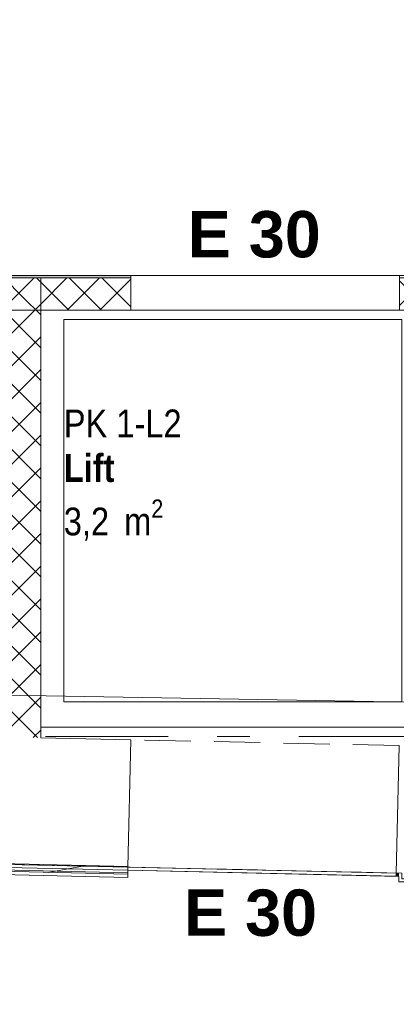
# Model space of a CAD drawing. Header units: millimetres. Extents: x 74467 to 235410, y -65 to 114857.
# Tile 188 of 256: x 126222 to 127849, y 66580 to 70831. Entities that reach past the tile are written whole.
import ezdxf
from ezdxf.enums import TextEntityAlignment as Align

# ---------------------------------------------------------------- set-up
doc = ezdxf.new("R2010")
doc.units = ezdxf.units.MM
doc.header["$MEASUREMENT"] = 0
for name, pattern in [('Katkend topelt', [1093.611073, 529.166651, -211.666656, 141.111112, -211.666656]), ('Katkend varjatud', [300, 200, -100]), ('Wipeout_Contour', [1000, 0, -1000])]:
    doc.linetypes.add(name, pattern=pattern)
for name, color, linetype in [('00 Kunstikonkursi LÜ jaoks asendi 2D', 7, 'Continuous'), ('00 Teljed.AR', 7, 'Continuous'), ('1235 Vahelaed.AR', 7, 'Continuous'), ('1235 Vahelaed.VANA', 7, 'Continuous'), ('1238 Liftid.AR', 7, 'Continuous'), ('1311 Siseseinad.AR', 7, 'Continuous'), ('1311 Siseseinad.VANA', 7, 'Continuous'), ('1326 Seinapinnad.SA', 7, 'Continuous'), ('1330 Sisustus.SA', 7, 'Continuous'), ('9350 Netopind.AR', 7, 'Continuous'), ('9350 Netopind.VANA', 7, 'Continuous'), ('9411 TO ava tähis.TO', 7, 'Continuous'), ('Ruumi tekst', 7, 'Continuous'), ('Uks', 7, 'Continuous')]:
    doc.layers.add(name, color=color, linetype=linetype)
doc.styles.add('GENERATED_STYLE_1', font='txt')
doc.styles.add('GENERATED_STYLE_2', font='txt', dxfattribs={"width": 0.84})
doc.styles.add('GENERATED_STYLE_3', font='txt')
doc.styles.add('GENERATED_STYLE_4', font='txt', dxfattribs={"width": 0.84})
pattern_1 = [(45, (0, 0), (-70.71068, 70.71068), []), (135, (0, 0), (70.71068, 70.71068), [])]

# ---------------------------------------------------------------- blocks, each defined once
blk = doc.blocks.new('Slab_3_1', base_point=(121939.6, 71235.9))
at = {"color": 254, "linetype": 'Wipeout_Contour', "lineweight": 0, "ltscale": 852887.361332}
blk.add_wipeout([(121939.6, 71235.9), (121462.1, 67838), (123892.6, 67793.4), (123892.6, 69575.9), (126312.6, 69575.9), (126312.6, 71235.9)], dxfattribs=at).dxf.layer = '1235 Vahelaed.AR'
at = {"layer": '1235 Vahelaed.AR', "color": 7, "linetype": 'Continuous', "lineweight": 13, "flags": 128}
blk.add_lwpolyline([(121939.6, 71235.9), (121462.1, 67838), (123892.6, 67793.4), (123892.6, 69575.9), (126312.6, 69575.9)], dxfattribs=at)
blk = doc.blocks.new('Slab_17_1', base_point=(126312.6, 71235.9))
at = {"color": 254, "linetype": 'Wipeout_Contour', "lineweight": 0, "ltscale": 2831097.235720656}
blk.add_wipeout([(129692.6, 71235.9), (126312.6, 71235.9), (126312.7, 69575.9), (129682.6, 69575.9), (129682.6, 69639.7), (131292.6, 69639.7), (131292.6, 67651), (132092.6, 67651), (133964.5, 67632.4), (133964.5, 67705.5), (134032.6, 67705.3), (134032.6, 69535.9), (133892.6, 69535.9), (133892.6, 69735.9), (133892.6, 71245.9), (133892.6, 71435.9), (132092.6, 71435.9), (132092.6, 71245.9), (129692.6, 71245.9)], dxfattribs=at).dxf.layer = '1235 Vahelaed.AR'
at = {"layer": '1235 Vahelaed.AR', "color": 7, "linetype": 'Continuous', "lineweight": 13, "flags": 128}
blk.add_lwpolyline([(133892.6, 71435.9), (133892.6, 71245.9), (133892.6, 69735.9), (133892.6, 69535.9), (134032.6, 69535.9), (134032.6, 67705.3), (133964.5, 67705.5), (133964.5, 67632.4), (132092.6, 67651), (131292.6, 67651), (131292.6, 69639.7), (129682.6, 69639.7), (129682.6, 69575.9), (126312.7, 69575.9)], dxfattribs=at)
blk = doc.blocks.new('Slab_34_1', base_point=(115881.5, 62115.1))
at = {"layer": '1235 Vahelaed.VANA', "color": 7, "linetype": 'Continuous', "lineweight": 13, "flags": 128}
blk.add_lwpolyline([(121482.6, 62696.5), (124000, 62696.5), (123999.9, 62029.9), (132092.6, 61996.9), (139189.4, 61968), (139176.4, 64392.2), (132889.4, 64392.2), (132926.5, 66920.9), (132092.6, 66939.2), (132092.6, 64545.4), (131493.9, 64545.4), (131485.1, 66945.8), (131287.7, 66947.2), (131292.6, 67659.7), (129692.7, 67676.9), (129687.7, 66958.3), (128548.4, 66966.2), (128548.4, 67121.4), (127873.5, 67121.4), (127873.2, 67146.3), (121610, 67284.6)], dxfattribs=at)
blk = doc.blocks.new('Slab_36_1', base_point=(116081.5, 62113))
at = {"layer": '1235 Vahelaed.VANA', "color": 7, "linetype": 'Continuous', "lineweight": 13, "flags": 128}
blk.add_lwpolyline([(121610, 67284.6), (122909.7, 67255.9), (126689.6, 67172.4), (127873.2, 67146.3), (127873.5, 67121.4), (128548.4, 67121.4), (128548.4, 66966.2), (129687.7, 66958.3), (131287.7, 66947.2), (131485.1, 66945.8), (131493.9, 64545.4), (132092.6, 64545.4), (132092.6, 66939.2), (132926.5, 66920.9), (132889.4, 64392.2), (139176.4, 64392.2), (139189.4, 61968), (132092.6, 61996.9), (123999.9, 62029.9), (121482.6, 62055.7)], dxfattribs=at)
blk = doc.blocks.new('Slab_37_1', base_point=(116081.5, 62113))
at = {"color": 254, "linetype": 'Wipeout_Contour', "lineweight": 0, "ltscale": 3789517.066129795}
blk.add_wipeout([(116081.5, 62113), (118148.8, 62091.1), (118692.6, 62085.3), (118882.9, 62083.3), (121482.6, 62055.7), (121482.6, 62696.5), (124000, 62696.5), (123999.9, 62029.9), (132092.6, 61996.9), (132092.6, 64355.4), (131297.3, 64355.4), (131287.7, 66947.2), (131292.6, 67659.7), (129692.7, 67676.9), (129687.7, 66958.3), (128548.4, 66966.2), (128548.4, 67121.4), (127873.5, 67121.4), (127873.2, 67146.3), (126689.6, 67172.4), (122909.7, 67255.9), (121610, 67284.6), (120487.6, 67309.4), (118788, 67347), (117971.9, 67365), (116135.5, 67405.6), (116093.4, 65345.4)], dxfattribs=at).dxf.layer = '1235 Vahelaed.VANA'
at = {"layer": '1235 Vahelaed.VANA', "color": 7, "linetype": 'Continuous', "lineweight": 13, "flags": 128}
blk.add_lwpolyline([(121610, 67284.6), (122909.7, 67255.9), (126689.6, 67172.4), (127873.2, 67146.3), (127873.5, 67121.4), (128548.4, 67121.4), (128548.4, 66966.2), (129687.7, 66958.3), (129692.7, 67676.9), (131292.6, 67659.7)], dxfattribs=at)
blk = doc.blocks.new('Liikumisruum_RG 103_3_1', base_point=(96460.4, 94557))
at = {"layer": '9350 Netopind.AR', "color": 7, "linetype": 'Continuous', "lineweight": 13, "flags": 128}
blk.add_lwpolyline([(129702.6, 93185.9), (129702.6, 71235.9), (123739.6, 71235.9), (123739.6, 69725.9), (129705.6, 69725.9), (129705.6, 67676.8), (132092.6, 67651.1), (132092.6, 69545.9), (131292.6, 69545.9), (131292.6, 72785.9), (132092.6, 72785.9), (132092.6, 78875.9), (131292.6, 78875.9), (131292.6, 81535.9), (132092.6, 81535.9), (132092.6, 85125.9), (131292.6, 85125.9), (131292.6, 87785.9), (132092.6, 87785.9), (132092.6, 89925.9), (131292.6, 89925.9), (131292.6, 93195.9)], dxfattribs=at)
blk = doc.blocks.new('Wall_26_1', base_point=(126312.6, 69575.9))
at = {"layer": '1311 Siseseinad.AR', "linetype": 'Continuous', "lineweight": 13, "true_color": 0x50504f}
h = blk.add_hatch(dxfattribs=at)
h.set_pattern_fill('Plokk_õõnesbetoon_0001', color=251, style=0, pattern_type=2)
h.set_pattern_definition(pattern_1)
h.paths.add_polyline_path([(126702.6, 69715.9), (126312.6, 69715.9), (126312.6, 69575.9), (126702.6, 69575.9)])
h = blk.add_hatch(dxfattribs=at)
h.set_pattern_fill('Plokk_õõnesbetoon_0001', color=251, style=0, pattern_type=2)
h.set_pattern_definition(pattern_1)
h.paths.add_polyline_path([(127862.6, 69715.9), (127862.6, 69575.9), (128282.6, 69575.9), (128282.6, 69715.9)])
at = {"layer": '1311 Siseseinad.AR', "color": 7, "linetype": 'Continuous', "lineweight": 15}
blk.add_line((126312.6, 69715.9), (126312.6, 69575.9), dxfattribs=at)
at = {"layer": '1311 Siseseinad.AR', "color": 7, "linetype": 'Continuous', "lineweight": 15, "flags": 128}
for points in [[(126702.6, 69715.9), (126312.6, 69715.9)], [(128282.6, 69715.9), (127862.6, 69715.9)], [(126312.6, 69575.9), (126702.6, 69575.9)], [(127862.6, 69575.9), (128282.6, 69575.9)]]:
    blk.add_lwpolyline(points, dxfattribs=at)
blk = doc.blocks.new('Liikumisruum_PK 101_14_1', base_point=(117048, 67372.4))
at = {"layer": '9350 Netopind.VANA', "color": 7, "linetype": 'Continuous', "lineweight": 13, "flags": 128}
blk.add_lwpolyline([(131262.6, 67660), (129705.7, 67676.8), (129700.6, 66945.2), (129001.6, 66950), (129005, 66604.7), (128539, 66600.1), (128535.5, 67108.4), (127860.7, 67108.4), (127860.4, 67131.5), (126689.3, 67159.4), (122905.6, 67243), (121605.9, 67271.7)], dxfattribs=at)
blk = doc.blocks.new('Lift_PK 1-L2_32_1', base_point=(126312.6, 69184.7))
at = {"layer": '9350 Netopind.AR', "color": 7, "linetype": 'Continuous', "lineweight": 13, "flags": 128}
blk.add_lwpolyline([(126312.6, 69575.9), (126312.6, 67775.9), (128092.6, 67775.9), (128092.6, 69575.9)], close=True, dxfattribs=at)
at = {"layer": 'Ruumi tekst', "color": 7, "lineweight": 13, "char_height": 120, "attachment_point": 1}
for s, insert, style in [('\\A1;{\\pql;\\pt0,4600;\\fArial|b0|i0|c0|p34;PK 1-L2\\fArial|b0|i0|c0|p34;\\A1{\\H.66x;\\S^  ;}\\fArial|b0|i0|c0|p34;\\fArial|b0|i0|c0|p34;\\A1{\\H.66x;\\S^  ;}}', (126412.6, 69147.6), 'GENERATED_STYLE_4'), ('\\A1;{\\pql;\\pt0,500;\\fArial|b1|i0|c0|p34;Lift\\fArial|b1|i0|c0|p34;\\A1{\\H.66x;\\S^  ;}\\fArial|b1|i0|c0|p34;\\fArial|b1|i0|c0|p34;\\A1{\\H.66x;\\S^  ;}}', (126412.6, 68955.1), 'GENERATED_STYLE_2'), ('\\A1;{\\pql;\\pt0,4600;\\fArial|b0|i0|c0|p34;3,2\\fArial|b0|i0|c0|p34;\\A1{\\H.66x;\\S^  ;}\\fArial|b0|i0|c0|p34; m\\fArial|b0|i0|c0|p34;\\A1{\\H.66x;\\S2^  ;}}', (126412.6, 68759.4), 'GENERATED_STYLE_4')]:
    blk.add_mtext(s, dxfattribs=dict(at, insert=insert, style=style))
blk = doc.blocks.new('Opening_23_1')
at = {"layer": '1311 Siseseinad.AR', "color": 7, "linetype": 'Continuous', "lineweight": 13, "flags": 128}
for points in [[(127862.6, 69725.9), (126702.6, 69725.9)], [(126702.6, 69575.9), (127862.6, 69575.9)]]:
    blk.add_lwpolyline(points, dxfattribs=at)
at = {"layer": '1311 Siseseinad.AR', "color": 7, "linetype": 'Continuous', "lineweight": 15, "flags": 128}
for points in [[(126702.6, 69725.9), (126702.6, 69715.9)], [(126702.6, 69715.9), (126702.6, 69575.9)], [(127862.6, 69715.9), (127862.6, 69725.9)], [(127862.6, 69575.9), (127862.6, 69715.9)]]:
    blk.add_lwpolyline(points, dxfattribs=at)
blk = doc.blocks.new('Opening_113_1')
at = {"color": 254, "linetype": 'Wipeout_Contour', "lineweight": 0, "ltscale": 575598.426986}
blk.add_wipeout([(126689.6, 67172.4), (126689.3, 67159.4), (127849, 67133.8), (127849.3, 67146.8)], dxfattribs=at).dxf.layer = '1326 Seinapinnad.SA'
at = {"layer": '1326 Seinapinnad.SA', "color": 7, "linetype": 'Continuous', "lineweight": 13, "flags": 128}
for points in [[(126689.6, 67172.4), (126689.3, 67159.4)], [(126689.3, 67159.4), (127849, 67133.8)], [(127849.3, 67146.8), (126689.6, 67172.4)]]:
    blk.add_lwpolyline(points, dxfattribs=at)
at = {"layer": '1326 Seinapinnad.SA', "color": 7, "linetype": 'Continuous', "lineweight": 15, "flags": 128}
blk.add_lwpolyline([(127849, 67133.8), (127849.3, 67146.8)], dxfattribs=at)
blk = doc.blocks.new('Wall_291_1', base_point=(123752.6, 69715.9))
at = {"layer": '1326 Seinapinnad.SA', "linetype": 'Continuous', "lineweight": 0, "true_color": 0xfefefe}
blk.add_hatch(color=7, dxfattribs=at).paths.add_polyline_path([(126702.6, 69725.9), (125965.1, 69725.9), (125965.1, 69715.9), (126702.6, 69715.9)])
at = {"layer": '1326 Seinapinnad.SA', "color": 7, "linetype": 'Continuous', "lineweight": 15, "flags": 128}
for points in [[(126702.6, 69725.9), (125965.1, 69725.9)], [(125965.1, 69715.9), (126702.6, 69715.9)]]:
    blk.add_lwpolyline(points, dxfattribs=at)
blk = doc.blocks.new('Simple Door Opening_2')
at = {"layer": 'Uks', "color": 7, "linetype": 'Continuous', "lineweight": 15}
for p, q in [((-580, 0), (-580, 550)), ((580, 0), (580, 550))]:
    blk.add_line(p, q, dxfattribs=at)
at = {"layer": 'Uks', "color": 7, "linetype": 'Katkend varjatud', "lineweight": 13}
for p, q in [((-580, 550), (580, 550)), ((-580, 0), (580, 0))]:
    blk.add_line(p, q, dxfattribs=at)
blk = doc.blocks.new('Wall_687_1', base_point=(127865.2, 67696.6))
at = {"layer": '1311 Siseseinad.VANA', "color": 7, "linetype": 'Continuous', "lineweight": 15}
blk.add_line((126701.7, 67722.3), (126689.6, 67172.4), dxfattribs=at)
at = {"layer": '1311 Siseseinad.VANA', "color": 7, "linetype": 'Continuous', "lineweight": 15, "flags": 128}
for points in [[(126701.7, 67722.3), (126312.6, 67730.9)], [(122909.7, 67255.9), (126689.6, 67172.4)]]:
    blk.add_lwpolyline(points, dxfattribs=at)
at = {"layer": 'Uks', "color": 7, "linetype": 'Continuous', "lineweight": 13, "zscale": 1000, "rotation": 178.7345302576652}
blk.add_blockref('Simple Door Opening_2', (127281.6, 67709.5), dxfattribs=at)
blk = doc.blocks.new('Wall_834_1', base_point=(127873.2, 67146.3))
at = {"layer": '1326 Seinapinnad.SA', "linetype": 'Continuous', "lineweight": 13, "true_color": 0xffdb48}
blk.add_hatch(color=41, dxfattribs=at).paths.add_polyline_path([(127849.3, 67146.8), (127849, 67133.8), (127860.4, 67133.6), (127860.2, 67146.6)])
at = {"layer": '1326 Seinapinnad.SA', "color": 7, "linetype": 'Continuous', "lineweight": 15, "flags": 128}
for points in [[(127849, 67133.8), (127860.4, 67133.6)], [(127860.2, 67146.6), (127849.3, 67146.8)]]:
    blk.add_lwpolyline(points, dxfattribs=at)
blk = doc.blocks.new('Wall_873_1', base_point=(122906.1, 67264.7))
at = {"layer": '1326 Seinapinnad.SA', "linetype": 'Continuous', "lineweight": 13, "true_color": 0xffce00}
h = blk.add_hatch(dxfattribs=at)
h.set_pattern_fill('Puit_0001', color=40, style=0, pattern_type=2)
h.set_pattern_definition([(10, (0, 0), (-15.628336, 88.632695), [])])
h.paths.add_polyline_path([(122905.3, 67231.7), (126688.8, 67141.5), (126689.6, 67174.5), (122906.1, 67264.7)])
at = {"layer": '1326 Seinapinnad.SA', "color": 7, "linetype": 'Continuous', "lineweight": 15, "flags": 128}
for points in [[(122906.1, 67264.7), (122905.3, 67231.7)], [(126689.6, 67174.5), (122906.1, 67264.7)], [(122905.3, 67231.7), (126688.8, 67141.5)], [(126688.8, 67141.5), (126689.6, 67174.5)]]:
    blk.add_lwpolyline(points, dxfattribs=at)
blk = doc.blocks.new('Wall_874_1', base_point=(122906.1, 67237.3))
at = {"layer": '1330 Sisustus.SA', "color": 253, "linetype": 'Continuous', "lineweight": 13, "true_color": 0xa5a6a4, "flags": 128}
for points in [[(122906.1, 67237.3), (122905.7, 67217.3)], [(122905.7, 67217.3), (126689.2, 67127.1)], [(126689.6, 67147.1), (122906.1, 67237.3)], [(126689.2, 67127.1), (126689.6, 67147.1)]]:
    blk.add_lwpolyline(points, dxfattribs=at)
blk = doc.blocks.new('Elevator 24_2')
at = {"layer": '1238 Liftid.AR', "color": 7, "linetype": 'Continuous', "lineweight": 13}
for p, q in [((1810, 1465), (1830, 1465)), ((1810, 1461.7), (1810, 568.3)), ((1810, 1455), (1830, 1455)), ((1820, 1465), (1820, 1458.3)), ((1830, 1461.7), (1830, 568.3)), ((1810, 575), (1830, 575)), ((1810, 565), (1830, 565)), ((1820, 565), (1820, 571.7))]:
    blk.add_line(p, q, dxfattribs=at)
at = {"layer": '1238 Liftid.AR', "color": 7, "linetype": 'Continuous', "lineweight": 13, "flags": 128}
blk.add_lwpolyline([(250, 190), (1710, 190), (1710, 1840), (250, 1840)], close=True, dxfattribs=at)
blk = doc.blocks.new('Wall_917_1', base_point=(126312.6, 67730.9))
at = {"layer": '1311 Siseseinad.AR', "linetype": 'Continuous', "lineweight": 13, "true_color": 0x50504f}
h = blk.add_hatch(dxfattribs=at)
h.set_pattern_fill('Plokk_õõnesbetoon_0001', color=251, style=0, pattern_type=2)
h.set_pattern_definition(pattern_1)
h.paths.add_polyline_path([(126312.6, 69715.9), (126122.6, 69715.9), (126312.6, 69575.9)])
h = blk.add_hatch(dxfattribs=at)
h.set_pattern_fill('Plokk_õõnesbetoon_0001', color=251, style=0, pattern_type=2)
h.set_pattern_definition(pattern_1)
h.paths.add_polyline_path([(126312.6, 67730.9), (126312.6, 69575.9), (126122.6, 69715.9), (126122.6, 67735.1)])
at = {"layer": '1311 Siseseinad.AR', "color": 7, "linetype": 'Continuous', "lineweight": 15}
blk.add_line((126312.6, 69715.9), (126312.6, 69575.9), dxfattribs=at)
at = {"layer": '1311 Siseseinad.AR', "color": 7, "linetype": 'Continuous', "lineweight": 13, "flags": 128}
blk.add_lwpolyline([(126122.6, 69715.9), (126312.6, 69715.9)], dxfattribs=at)
at = {"layer": '1311 Siseseinad.AR', "color": 7, "linetype": 'Continuous', "lineweight": 15, "flags": 128}
for points in [[(126122.6, 69715.9), (126122.6, 67735.1)], [(126312.6, 67730.9), (126312.6, 69575.9)]]:
    blk.add_lwpolyline(points, dxfattribs=at)
blk = doc.blocks.new('Standard grid marker_7')
at = {"layer": '00 Teljed.AR', "color": 252, "linetype": 'Katkend topelt', "lineweight": 13, "true_color": 0x8c8d8c}
blk.add_line((1179.4, 0), (38064.5, 0), dxfattribs=at)
at = {"layer": '00 Teljed.AR', "color": 252, "lineweight": 13, "true_color": 0x8c8d8c, "style": 'GENERATED_STYLE_3'}
for tag, p in [('AC_MarkerText_1_0', (-200, -191.4)), ('AC_MarkerText_1_1', (39443.9, -191.4))]:
    blk.add_attdef(tag, text='', height=200, rotation=180, dxfattribs=at).set_placement(p, align=Align.TOP_CENTER)

msp = doc.modelspace()

# ---------------------------------------------------------------- block references
at = {"layer": '1235 Vahelaed.AR', "color": 7, "linetype": 'Continuous', "lineweight": 13}
msp.add_blockref('Slab_3_1', (121939.6, 71235.9), dxfattribs=at)
at = {"layer": '1235 Vahelaed.VANA', "color": 7, "linetype": 'Continuous', "lineweight": 13}
msp.add_blockref('Slab_36_1', (116081.5, 62113), dxfattribs=at)

# ---------------------------------------------------------------- next in the draw order: block references
at = {"layer": '1235 Vahelaed.AR', "color": 7, "linetype": 'Continuous', "lineweight": 13}
msp.add_blockref('Slab_17_1', (126312.6, 71235.9), dxfattribs=at)

# ---------------------------------------------------------------- next in the draw order: linework, layer by layer
at = {"layer": '9350 Netopind.AR', "color": 7, "linetype": 'Continuous', "lineweight": 0, "true_color": 0xfaefc5, "flags": 128}
msp.add_lwpolyline([(126312.6, 69575.9), (126312.6, 67775.9), (128092.6, 67775.9), (128092.6, 69575.9)], close=True, dxfattribs=at)

# ---------------------------------------------------------------- next in the draw order: block references
at = {"layer": '1235 Vahelaed.VANA', "color": 7, "linetype": 'Continuous', "lineweight": 13}
msp.add_blockref('Slab_34_1', (115881.5, 62115.1), dxfattribs=at)
at = {"layer": '1238 Liftid.AR', "color": 7, "linetype": 'Continuous', "lineweight": 13, "zscale": 1000}
msp.add_blockref('Elevator 24_2', (126162.6, 67695.9), dxfattribs=at)
at = {"layer": '1311 Siseseinad.AR', "color": 7, "lineweight": 15}
for name, p in [('Wall_917_1', (126312.6, 67730.9)), ('Wall_26_1', (126312.6, 69575.9))]:
    msp.add_blockref(name, p, dxfattribs=at)
at = {"layer": '1311 Siseseinad.AR', "color": 7, "linetype": 'Continuous', "lineweight": 13}
msp.add_blockref('Opening_23_1', (0, 0), dxfattribs=at)
at = {"layer": '1326 Seinapinnad.SA', "color": 7, "lineweight": 15}
msp.add_blockref('Wall_291_1', (123752.6, 69715.9), dxfattribs=at)
at = {"layer": '9350 Netopind.AR', "color": 7, "linetype": 'Continuous', "lineweight": 13}
msp.add_blockref('Lift_PK 1-L2_32_1', (126312.6, 69184.7), dxfattribs=at)

# ---------------------------------------------------------------- next in the draw order: texts
at = {"layer": '9411 TO ava tähis.TO', "color": 7, "linetype": 'Continuous', "lineweight": 50, "insert": (127235.4, 70004.5), "char_height": 200, "attachment_point": 2, "style": 'GENERATED_STYLE_1'}
msp.add_mtext('\\A1;{\\pqc;\\fArial|b1|i0|c0|p34;E 30}', dxfattribs=at)

# ---------------------------------------------------------------- next in the draw order: block references
at = {"layer": '1235 Vahelaed.VANA', "color": 7, "linetype": 'Continuous', "lineweight": 13}
msp.add_blockref('Slab_37_1', (116081.5, 62113), dxfattribs=at)

# ---------------------------------------------------------------- next in the draw order: linework, layer by layer
at = {"layer": '00 Kunstikonkursi LÜ jaoks asendi 2D', "color": 7, "linetype": 'Continuous', "lineweight": 13, "flags": 128}
msp.add_lwpolyline([(121631.9, 71230), (121180.2, 68000.7), (139640.4, 67681.9), (139638.7, 71250.6)], close=True, dxfattribs=at)
msp.add_lwpolyline([(111667.3, 55148.7), (139931.8, 54949.9), (139734.4, 67681.7), (139640.4, 67681.9), (121180.2, 68000.7)], dxfattribs=at)
at = {"layer": '9350 Netopind.AR', "color": 7, "linetype": 'Continuous', "lineweight": 0, "true_color": 0xfaefc5, "flags": 128}
msp.add_lwpolyline([(129702.6, 93185.9), (129702.6, 71235.9), (123739.6, 71235.9), (123739.6, 69725.9), (129705.6, 69725.9), (129705.6, 67676.8), (132092.6, 67651.1), (132092.6, 69545.9), (131292.6, 69545.9), (131292.6, 72785.9), (132092.6, 72785.9), (132092.6, 78875.9), (131292.6, 78875.9), (131292.6, 81535.9), (132092.6, 81535.9), (132092.6, 85125.9), (131292.6, 85125.9), (131292.6, 87785.9), (132092.6, 87785.9), (132092.6, 89925.9), (131292.6, 89925.9), (131292.6, 93195.9)], dxfattribs=at)
at = {"layer": '9350 Netopind.VANA', "color": 7, "linetype": 'Continuous', "lineweight": 0, "true_color": 0xfaefc5, "flags": 128}
msp.add_lwpolyline([(131262.6, 67660), (129705.7, 67676.8), (129700.6, 66945.2), (129001.6, 66950), (129005, 66604.7), (128539, 66600.1), (128535.5, 67108.4), (127860.7, 67108.4), (127860.4, 67131.5), (126689.3, 67159.4), (122905.6, 67243), (121605.9, 67271.7)], dxfattribs=at)

# ---------------------------------------------------------------- next in the draw order: block references
at = {"layer": '00 Teljed.AR', "color": 7, "linetype": 'Continuous', "lineweight": 13, "zscale": 1000, "rotation": 180}
msp.add_blockref('Standard grid marker_7', (144446.7, 67735.9), dxfattribs=at)
at = {"layer": '9350 Netopind.AR', "color": 7, "linetype": 'Continuous', "lineweight": 13}
msp.add_blockref('Liikumisruum_RG 103_3_1', (96460.4, 94557), dxfattribs=at)
at = {"layer": '9350 Netopind.VANA', "color": 7, "linetype": 'Continuous', "lineweight": 13}
msp.add_blockref('Liikumisruum_PK 101_14_1', (117048, 67372.4), dxfattribs=at)

# ---------------------------------------------------------------- next in the draw order: texts
at = {"layer": '9411 TO ava tähis.TO', "color": 7, "linetype": 'Continuous', "lineweight": 50, "insert": (127219.3, 67075.7), "char_height": 200, "attachment_point": 2, "style": 'GENERATED_STYLE_1'}
msp.add_mtext('\\A1;{\\pqc;\\fArial|b1|i0|c0|p34;E 30}', dxfattribs=at)

# ---------------------------------------------------------------- next in the draw order: block references
at = {"layer": '1326 Seinapinnad.SA', "color": 7, "linetype": 'Continuous', "lineweight": 13}
msp.add_blockref('Opening_113_1', (0, 0), dxfattribs=at)

# ---------------------------------------------------------------- next in the draw order: block references
at = {"layer": '1311 Siseseinad.VANA', "color": 7, "lineweight": 15}
msp.add_blockref('Wall_687_1', (127865.2, 67696.6), dxfattribs=at)
at = {"layer": '1326 Seinapinnad.SA', "color": 7, "lineweight": 15}
for name, p in [('Wall_873_1', (122906.1, 67264.7)), ('Wall_834_1', (127873.2, 67146.3))]:
    msp.add_blockref(name, p, dxfattribs=at)
at = {"layer": '1330 Sisustus.SA', "color": 253, "lineweight": 13, "true_color": 0xa5a6a4}
msp.add_blockref('Wall_874_1', (122906.1, 67237.3), dxfattribs=at)

doc.saveas('drawing.dxf')
